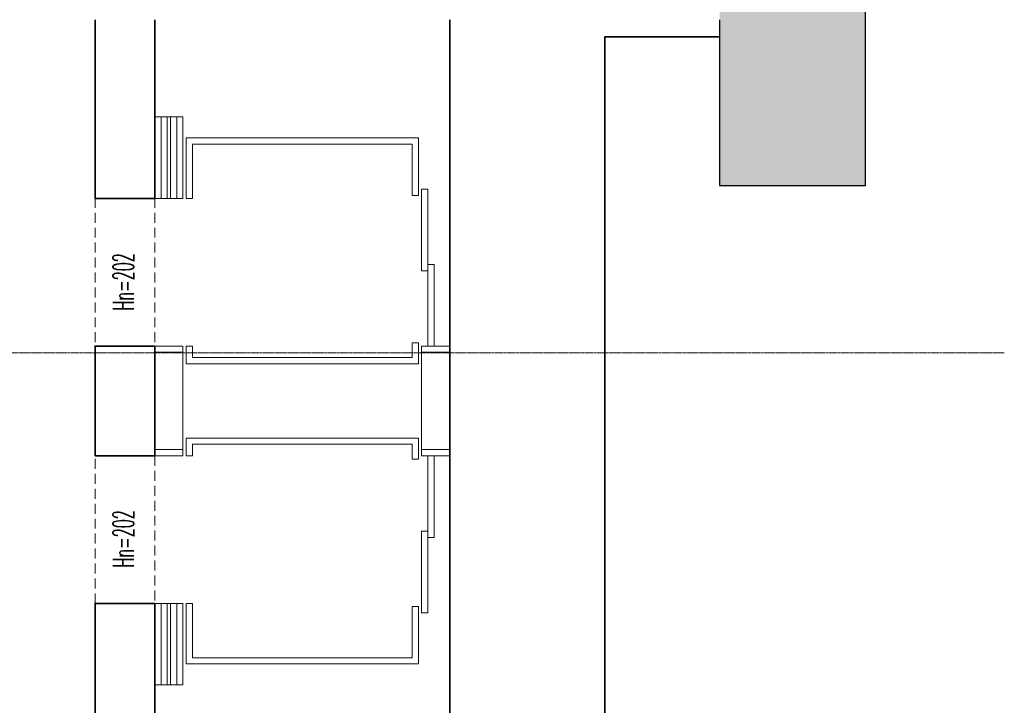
# Model space of a CAD drawing. Header units: centimetres. Extents: x 1278 to 4826, y -2037 to 1154.
# Tile 3 of 39: x 2236 to 2864, y -441 to -4. Entities that reach past the tile are written whole.
import ezdxf

# ---------------------------------------------------------------- set-up
doc = ezdxf.new("R2010")
doc.units = ezdxf.units.CM
for name, pattern in [('IMPORT-DASHED _2_', [0.75, 0.5, -0.25]), ('IMPORT-DASHED2 _2_', [9.525, 6.35, -3.175]), ('Ukryty', [0.714375, 0.47625, -0.238125])]:
    doc.linetypes.add(name, pattern=pattern)
for name, color, linetype, lineweight in [('_cienka przerywana-1', 11, 'IMPORT-DASHED _2_', 9), ('_Ukryty_', 7, 'Ukryty', 9), ('A-murowane-2', 21, 'Continuous', 35), ('A-symbole-1', 11, 'Continuous', 9), ('A-widok-1', 11, 'Continuous', 9), ('A-widok_NAD-1', 11, 'IMPORT-DASHED2 _2_', 9), ('OGRODOWA - dwg temp_dwg-1', 20, 'Continuous', 35), ('Ściany-1', 254, 'Continuous', 9), ('Ściany-2', 250, 'Continuous', 25)]:
    doc.layers.add(name, color=color, linetype=linetype, lineweight=lineweight)
doc.styles.add('RomanS', font='romans__.ttf', dxfattribs={"width": 0.5, "height": 13.411772})

# ---------------------------------------------------------------- blocks, each defined once
blk = doc.blocks.new('OGRODOWA - dwg temp_dwg-805956-Aranżacja_wersja_01')
at = {"layer": '_cienka przerywana-1'}
blk.add_line((-4039.87, 791.37), (-3954.87, 791.37), dxfattribs=at)
at = {"layer": 'A-murowane-2'}
blk.add_line((-4063.87, 753.37), (-3949.87, 753.37), dxfattribs=at)
at = {"layer": 'A-murowane-2', "flags": 128}
for points in [[(-3095.37, 1148.37), (-3107.87, 1148.37), (-3107.87, 1038.37), (-3497.87, 1038.37), (-3497.87, 1107.37), (-3589.87, 1107.37), (-3589.87, 1078.2), (-4052.87, 1078.2), (-4052.87, 1151.37)], [(-4063.87, 979.37), (-3581.87, 979.37), (-3581.87, 791.37), (-3691.87, 791.37), (-3691.87, 753.37), (-3581.87, 753.37), (-3581.87, 727.37), (-3501.87, 727.37), (-3501.87, 1022.37), (-3092.87, 1022.37), (-3092.87, 1093.37), (-3071.37, 1093.37), (-3092.87, 1093.37)], [(-3949.87, 753.37), (-3949.87, 791.37), (-4063.87, 791.37)]]:
    blk.add_lwpolyline(points, dxfattribs=at)
blk.add_lwpolyline([(-3785.87, 753.37), (-3855.87, 753.37), (-3855.87, 791.37), (-3785.87, 791.37)], close=True, dxfattribs=at)
at = {"layer": 'A-widok-1'}
for p, q in [((-3851.87, 961.37), (-3851.87, 979.37)), ((-3789.87, 961.37), (-3789.87, 979.37)), ((-3949.87, 805.37), (-4001.87, 805.37)), ((-3851.87, 809.37), (-3851.87, 791.37)), ((-3789.87, 809.37), (-3789.87, 791.37)), ((-3691.87, 805.37), (-3639.87, 805.37)), ((-3949.87, 801.37), (-4001.87, 801.37)), ((-3949.87, 799.37), (-4001.87, 799.37)), ((-3691.87, 801.37), (-3639.87, 801.37)), ((-3691.87, 799.37), (-3639.87, 799.37)), ((-4039.87, 791.37), (-3949.87, 791.37)), ((-3949.87, 795.37), (-4001.87, 795.37)), ((-3691.87, 795.37), (-3639.87, 795.37))]:
    blk.add_line(p, q, dxfattribs=at)
at = {"layer": 'A-widok-1', "flags": 128}
for points in [[(-3785.87, 979.37), (-3785.87, 961.37), (-3855.87, 961.37), (-3855.87, 979.37)], [(-3907.87, 965.37), (-3907.87, 969.37), (-3855.87, 969.37), (-3855.87, 965.37)], [(-3733.87, 965.37), (-3733.87, 969.37), (-3785.87, 969.37), (-3785.87, 965.37)], [(-3955.87, 961.37), (-3955.87, 965.37), (-3903.87, 965.37), (-3903.87, 961.37)], [(-3685.87, 961.37), (-3685.87, 965.37), (-3737.87, 965.37), (-3737.87, 961.37)], [(-3949.87, 815.37), (-3949.87, 811.37), (-3988.48, 811.37), (-3988.48, 959.37), (-3951.87, 959.37), (-3951.87, 955.37), (-3984.48, 955.37), (-3984.48, 815.37)], [(-3844.48, 811.37), (-3844.48, 959.37), (-3857.87, 959.37), (-3857.87, 955.37), (-3848.48, 955.37), (-3848.48, 815.37), (-3855.87, 815.37), (-3855.87, 811.37)], [(-3797.26, 811.37), (-3797.26, 959.37), (-3783.87, 959.37), (-3783.87, 955.37), (-3793.26, 955.37), (-3793.26, 815.37), (-3785.87, 815.37), (-3785.87, 811.37)], [(-3691.87, 815.37), (-3691.87, 811.37), (-3653.26, 811.37), (-3653.26, 959.37), (-3689.87, 959.37), (-3689.87, 955.37), (-3657.26, 955.37), (-3657.26, 815.37)], [(-4001.87, 809.37), (-4001.87, 801.37), (-4001.87, 791.37), (-3949.87, 791.37), (-3949.87, 809.37)], [(-3639.87, 809.37), (-3639.87, 801.37), (-3639.87, 791.37), (-3691.87, 791.37), (-3691.87, 809.37)]]:
    blk.add_lwpolyline(points, close=True, dxfattribs=at)
blk.add_lwpolyline([(-3785.87, 791.37), (-3785.87, 809.37), (-3855.87, 809.37), (-3855.87, 791.37)], dxfattribs=at)
at = {"layer": 'A-widok_NAD-1'}
for p, q in [((-3950.37, 791.37), (-3855.87, 791.37)), ((-3785.87, 791.37), (-3691.87, 791.37)), ((-3950.37, 753.37), (-3855.87, 753.37)), ((-3691.87, 753.37), (-3785.87, 753.37))]:
    blk.add_line(p, q, dxfattribs=at)
at = {"layer": 'A-symbole-1', "char_height": 13.412, "width": 41.1351, "attachment_point": 1, "rotation": 180, "line_spacing_factor": 0.983083, "style": 'RomanS'}
for insert in [(-3878.5, 764.7), (-3714.74, 764.7)]:
    blk.add_mtext('Hn=202', dxfattribs=dict(at, insert=insert))

msp = doc.modelspace()

# ---------------------------------------------------------------- hatches: boundary and pattern name
at = {"layer": 'Ściany-1'}
h = msp.add_hatch(color=256, dxfattribs=at)
h.paths.add_polyline_path([(2775.08, -109.52), (2775.08, 136.22), (2682.08, 136.22), (2682.08, -109.52)])
h.paths.add_polyline_path([(2775.08, 244.22), (2775.08, 400.22), (2682.08, 400.22), (2682.08, 244.22), (2746.63, 244.22)])
h.paths.add_polyline_path([(2775.08, 508.22), (2775.08, 664.22), (2682.08, 664.22), (2682.08, 508.22), (2746.63, 508.22)])
h.paths.add_polyline_path([(2775.08, 772.22), (2775.08, 878.38), (2682.08, 883.15), (2682.08, 772.22), (2746.63, 772.22)])

# ---------------------------------------------------------------- linework, layer by layer
at = {"layer": '_Ukryty_'}
msp.add_line((2863.55, -216.03), (1913.55, -216.03), dxfattribs=at)
at = {"layer": 'Ściany-2'}
for p, q in [((2775.08, -109.52), (2775.08, 136.22)), ((2682.08, -3.78), (2682.08, -109.52)), ((2682.08, -109.52), (2775.08, -109.52))]:
    msp.add_line(p, q, dxfattribs=at)

# ---------------------------------------------------------------- block references
at = {"layer": 'OGRODOWA - dwg temp_dwg-1', "rotation": 270.0000000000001}
msp.add_blockref('OGRODOWA - dwg temp_dwg-805956-Aranżacja_wersja_01', (1530.7, -4067.65), dxfattribs=at)

doc.saveas('drawing.dxf')
